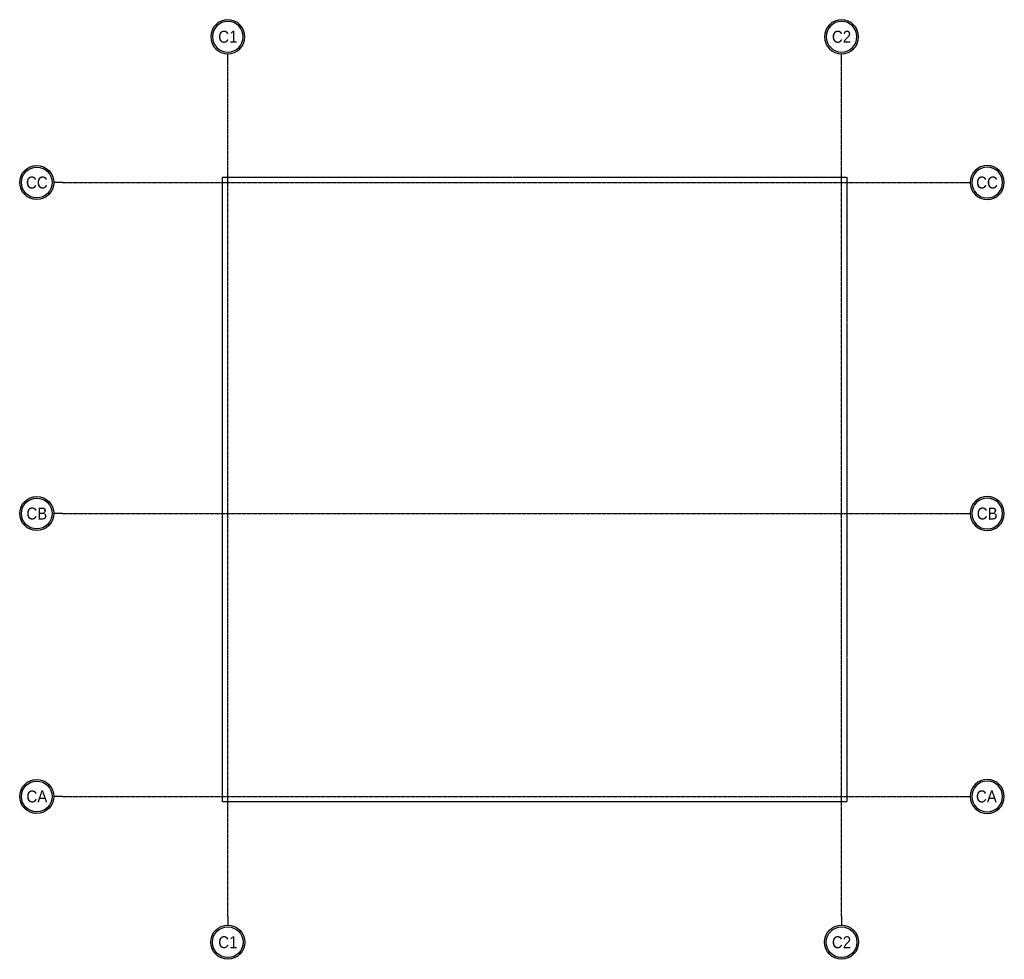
# Model space of a CAD drawing. Extents: x -7228 to 74941, y -112898 to 85621.
# Tile 135 of 256: x 50544 to 52389, y -21813 to -20053. Entities that reach past the tile are written whole.
import ezdxf
from ezdxf.enums import TextEntityAlignment as Align

# ---------------------------------------------------------------- set-up
doc = ezdxf.new("R2010")
doc.units = 0
doc.linetypes.add('CENTER', pattern=[2, 1.25, -0.25, 0.25, -0.25])
doc.linetypes.add('DASHED2', pattern=[0.375, 0.25, -0.125])
doc.layers.get('0').update_dxf_attribs({"color": 101, "linetype": 'CONTINUOUS'})
for name, color, linetype in [('Os-osie glowne', 1, 'CENTER'), ('Os-osie-opis', 16, 'CONTINUOUS'), ('Pzt-bud projektowane', 5, 'CONTINUOUS'), ('W-idok nad', 5, 'DASHED2')]:
    doc.layers.add(name, color=color, linetype=linetype)
doc.styles.add('dwg_opis duży', font='ARIAL.TTF', dxfattribs={"width": 0.9})

# ---------------------------------------------------------------- blocks, each defined once
blk = doc.blocks.new('_opis_osi')
blk.add_hatch(color=256).paths.add_polyline_path([(32, -32), (28.8, -32, -1), (-28.8, -32), (-32, -32, 1)])
for radius in [32, 28.8]:
    blk.add_circle((0, -32), radius)
at = {"style": 'dwg_opis duży', "width": 0.9}
blk.add_attdef('AXNAMEV', text='', height=22.4, rotation=90, dxfattribs=at).set_placement((0, -32), align=Align.MIDDLE_CENTER)
blk = doc.blocks.new('_opis_osi_liczbowy')
blk.add_hatch(color=256).paths.add_polyline_path([(32, 32), (32, 28.8, -1), (32, -28.8), (32, -32, 1)])
for radius in [32, 28.8]:
    blk.add_circle((32, 0), radius)
at = {"style": 'dwg_opis duży', "width": 0.9}
blk.add_attdef('AXNAMEH', text='', height=22.4, rotation=90, dxfattribs=at).set_placement((32, 0), align=Align.MIDDLE_CENTER)

msp = doc.modelspace()

# ---------------------------------------------------------------- linework, layer by layer
at = {"layer": 'Os-osie glowne'}
for points in [[(50933.547, -21732.917), (50933.547, -20132.917)], [(52083.547, -21732.917), (52083.547, -20132.917)], [(50623.547, -20357.917), (52308.547, -20357.917)], [(50623.547, -20977.917), (52308.547, -20977.917)], [(50623.547, -21507.917), (52308.547, -21507.917)]]:
    msp.add_lwpolyline(points, dxfattribs=at)
at = {"layer": 'Os-osie-opis'}
for points in [[(50933.547, -20132.917), (50933.547, -20116.917)], [(52083.547, -20132.917), (52083.547, -20116.917)], [(50623.547, -20357.917), (50607.547, -20357.917)], [(52308.547, -20357.917), (52324.547, -20357.917)], [(50623.547, -20977.917), (50607.547, -20977.917)], [(52308.547, -20977.917), (52324.547, -20977.917)], [(50623.547, -21507.917), (50607.547, -21507.917)], [(52308.547, -21507.917), (52324.547, -21507.917)], [(50933.547, -21732.917), (50933.547, -21748.917)], [(52083.547, -21732.917), (52083.547, -21748.917)]]:
    msp.add_lwpolyline(points, dxfattribs=at)
at = {"layer": 'Pzt-bud projektowane'}
msp.add_line((50923.547, -20827.917), (50923.547, -20827.917), dxfattribs=at)
at = {"layer": 'W-idok nad', "ltscale": 5}
msp.add_lwpolyline([(50923.547, -20347.917), (52093.547, -20347.917), (52093.547, -21517.917), (50923.547, -21517.917)], close=True, dxfattribs=at)

# ---------------------------------------------------------------- block references
at = {"layer": 'Os-osie-opis'}
ref = msp.add_blockref('_opis_osi_liczbowy', (50933.547, -20116.917), dxfattribs=dict(at, xscale=-1, rotation=270))
ref.add_attrib('AXNAMEH', 'C1', dxfattribs={"layer": '0', "height": 22.4, "style": 'dwg_opis duży', "width": 0.9}).set_placement((50933.547, -20084.933), align=Align.MIDDLE_CENTER)
ref = msp.add_blockref('_opis_osi_liczbowy', (52083.547, -20116.917), dxfattribs=dict(at, xscale=-1, rotation=270))
ref.add_attrib('AXNAMEH', 'C2', dxfattribs={"layer": '0', "height": 22.4, "style": 'dwg_opis duży', "width": 0.9}).set_placement((52083.547, -20084.933), align=Align.MIDDLE_CENTER)
ref = msp.add_blockref('_opis_osi', (50607.547, -20357.917), dxfattribs=dict(at, rotation=270))
ref.add_attrib('AXNAMEV', 'CC', dxfattribs={"layer": '0', "height": 22.4, "style": 'dwg_opis duży', "width": 0.9}).set_placement((50575.712, -20357.917), align=Align.MIDDLE_CENTER)
ref = msp.add_blockref('_opis_osi', (52324.547, -20357.917), dxfattribs=dict(at, xscale=-1, rotation=90))
ref.add_attrib('AXNAMEV', 'CC', dxfattribs={"layer": '0', "height": 22.4, "style": 'dwg_opis duży', "width": 0.9}).set_placement((52356.094, -20357.917), align=Align.MIDDLE_CENTER)
ref = msp.add_blockref('_opis_osi', (50607.547, -20977.917), dxfattribs=dict(at, rotation=270))
ref.add_attrib('AXNAMEV', 'CB', dxfattribs={"layer": '0', "height": 22.4, "style": 'dwg_opis duży', "width": 0.9}).set_placement((50575.712, -20977.917), align=Align.MIDDLE_CENTER)
ref = msp.add_blockref('_opis_osi', (52324.547, -20977.917), dxfattribs=dict(at, xscale=-1, rotation=90))
ref.add_attrib('AXNAMEV', 'CB', dxfattribs={"layer": '0', "height": 22.4, "style": 'dwg_opis duży', "width": 0.9}).set_placement((52356.479, -20977.917), align=Align.MIDDLE_CENTER)
ref = msp.add_blockref('_opis_osi', (50607.547, -21507.917), dxfattribs=dict(at, rotation=270))
ref.add_attrib('AXNAMEV', 'CA', dxfattribs={"layer": '0', "height": 22.4, "style": 'dwg_opis duży', "width": 0.9}).set_placement((50575.712, -21507.917), align=Align.MIDDLE_CENTER)
ref = msp.add_blockref('_opis_osi', (52324.547, -21507.917), dxfattribs=dict(at, xscale=-1, rotation=90))
ref.add_attrib('AXNAMEV', 'CA', dxfattribs={"layer": '0', "height": 22.4, "style": 'dwg_opis duży', "width": 0.9}).set_placement((52354.98, -21507.917), align=Align.MIDDLE_CENTER)
at = {"layer": 'Os-osie-opis', "rotation": 270}
for p, values in [((50933.547, -21748.917), {'AXNAMEH': 'C1'}), ((52083.547, -21748.917), {'AXNAMEH': 'C2'})]:
    msp.add_blockref('_opis_osi_liczbowy', p, dxfattribs=at).add_auto_attribs(values)

doc.saveas('drawing.dxf')
